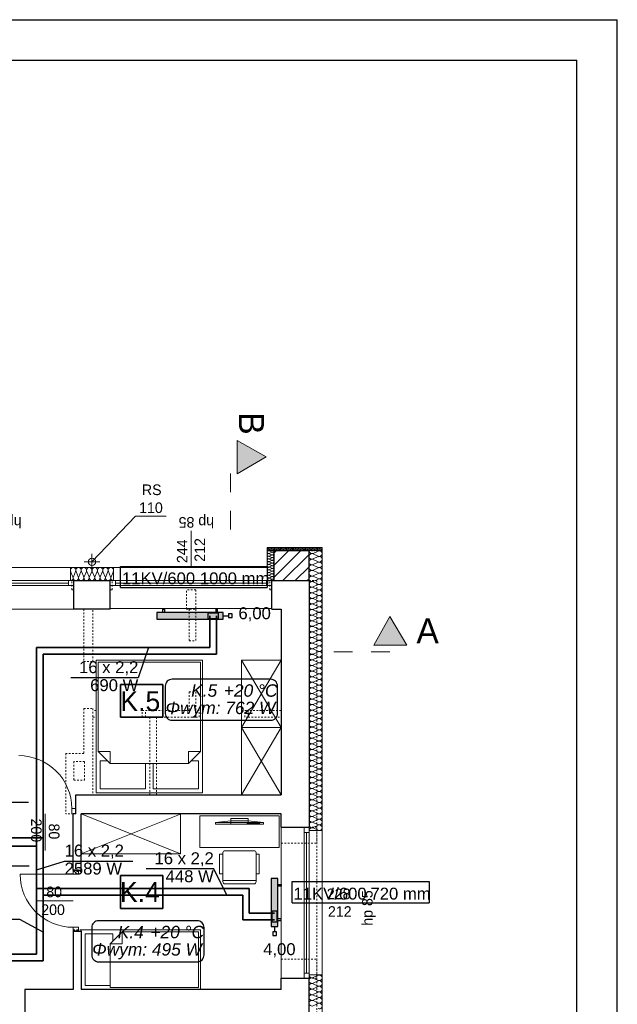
# Model space of a CAD drawing. Extents: x -220425 to -93252, y -20065 to 80294.
# Tile 62 of 103: x -167788 to -158770, y 36253 to 51109. Entities that reach past the tile are written whole.
import ezdxf
from ezdxf.lldxf.tags import DXFTag

# ---------------------------------------------------------------- set-up
doc = ezdxf.new("R2010")
doc.units = 0
doc.header["$MEASUREMENT"] = 0
doc.linetypes.add('Dashed', pattern=[564.444447, 282.222223, -282.222223])
doc.linetypes.add('Hidden Line', pattern=[50, 25, -25])
for name, color, linetype, lineweight in [('#ks', 34, 'Continuous', 30), ('Arch opisy_Nr_Pióra__21', 7, 'Continuous', 9), ('Arch rynny_Nr_Pióra__21', 7, 'Continuous', 9), ('Arch wyburzenia_Nr_Pióra__46', 5, 'Continuous', 13), ('Arch wykończenie_Nr_Pióra__46', 5, 'Continuous', 13), ('Arch ściany nośne_Nr_Pióra__21', 7, 'Continuous', 9), ('Arch ściany nośne_Nr_Pióra__27', 7, 'Continuous', 30), ('Drzwi ArchiCAD_Nr_Pióra__27', 7, 'Continuous', 30), ('Drzwi ArchiCAD_Nr_Pióra__5', 7, 'Continuous', 13), ('INWENT OPISY_Nr_Pióra__21', 7, 'Continuous', 9), ('INWENT OPISY_Nr_Pióra__41', 7, 'Continuous', 15), ('INWENT. DRZWI_Nr_Pióra__101', 8, 'Continuous', 13), ('INWENT.ŚCIANY_Nr_Pióra__1', 7, 'Continuous', 25), ('INWENT.ŚCIANY_Nr_Pióra__101', 8, 'Continuous', 13), ('IS_Powrót', 5, 'DASH', 35), ('IS_Zasilanie', 1, 'SOLID', 35), ('PODKŁAD', 252, 'Continuous', 35), ('RAMKA', 255, 'Continuous', 35)]:
    doc.layers.add(name, color=color, linetype=linetype, lineweight=lineweight)
for name, color, linetype in [('_TABELA', 7, 'Continuous'), ('IS_Opisy_działek_Therm', 252, 'SOLID'), ('IS_Text_Armatury_Therm', 7, 'Continuous'), ('IS_Text_Konstrukcji', 7, 'Continuous'), ('IS_Text_Odbiornikow_Therm', 7, 'Continuous')]:
    doc.layers.add(name, color=color, linetype=linetype)
for name, color, linetype, lineweight, true_color in [('Arch drzwi_Nr_Pióra__4', 7, 'Continuous', 9, 0x029e21), ('Arch ocieplenie_Nr_Pióra__22', 7, 'Continuous', 9, 0x7f7f7f), ('Arch okna_Nr_Pióra__4', 7, 'Continuous', 9, 0x029e21), ('Arch wyposazenie_Nr_Pióra__9', 7, 'Continuous', 13, 0x3dad99)]:
    doc.layers.add(name, color=color, linetype=linetype, lineweight=lineweight, true_color=true_color)
for name, color, linetype, true_color in [('IS_Armatura_podłączeniowa_grz._dolnozas.', 7, 'SOLID', 0x000000), ('IS_Armatura_Therm', 7, 'SOLID', 0x000000), ('IS_Grzejniki_Plan_rzut', 7, 'SOLID', 0x000000)]:
    doc.layers.add(name, color=color, linetype=linetype, true_color=true_color)
doc.styles.add('GENERATED_STYLE_4', font='txt')
doc.styles.add('GENERATED_STYLE_6', font='txt')
doc.styles.get("Standard").update_dxf_attribs({"font": 'txt', "bigfont": 'BIGFONT.SHX'})
tags = doc.linetypes.add('DASH', pattern=[15, 10, -5]).pattern_tags.tags
tags[6:7] = [DXFTag(74, 4), DXFTag(75, 0), DXFTag(340, '0'), DXFTag(46, 0.0), DXFTag(50, 0.0), DXFTag(44, 0.0), DXFTag(45, 0.0)]
tags[4:5] = [DXFTag(74, 4), DXFTag(75, 0), DXFTag(340, '0'), DXFTag(46, 0.0), DXFTag(50, 0.0), DXFTag(44, 0.0), DXFTag(45, 0.0)]
tags = doc.linetypes.add('SOLID', pattern=[10, 10, 0]).pattern_tags.tags
tags[6:7] = [DXFTag(74, 4), DXFTag(75, 0), DXFTag(340, '0'), DXFTag(46, 0.0), DXFTag(50, 0.0), DXFTag(44, 0.0), DXFTag(45, 0.0)]
tags[4:5] = [DXFTag(74, 4), DXFTag(75, 0), DXFTag(340, '0'), DXFTag(46, 0.0), DXFTag(50, 0.0), DXFTag(44, 0.0), DXFTag(45, 0.0)]

# ---------------------------------------------------------------- blocks, each defined once
blk = doc.blocks.new('A$C382C6C0C')
at = {"layer": '#ks', "color": 7, "lineweight": -3}
for p, q in [((-248.5, 61), (3951.5, 61)), ((3951.5, -2909), (3951.5, 61)), ((0, 0), (3890.5, 0)), ((3890.5, -2848), (3890.5, 0))]:
    blk.add_line(p, q, dxfattribs=at)
blk = doc.blocks.new('A$C689C700D')
at = {"layer": '#ks', "color": 1, "lineweight": 35, "xscale": 10, "yscale": 10, "zscale": 10}
blk.add_blockref('A$C382C6C0C', (-37653, 28364), dxfattribs=at)
blk = doc.blocks.new('A$C68A309A5')
at = {"layer": 'RAMKA'}
blk.add_blockref('A$C689C700D', (3210, -8270), dxfattribs=at)
blk = doc.blocks.new('A$C68B8146D')
at = {"color": 252}
for p, q in [((30987, 10600), (30987, 11094)), ((30987, 11094), (31622, 11094)), ((31622, 11094), (31622, 10600)), ((31622, 10600), (30987, 10600)), ((30987, 7715), (30987, 8209)), ((30987, 8209), (31622, 8209)), ((31622, 8209), (31622, 7715)), ((31622, 7715), (30987, 7715))]:
    blk.add_line(p, q, dxfattribs=at)
at = {"layer": 'Arch ocieplenie_Nr_Pióra__22', "color": 252, "linetype": 'Continuous'}
for p, q in [((33201, 13145), (33210, 13125)), ((33212, 13125), (33220, 13145)), ((33222, 13145), (33231, 13125)), ((33270, 13091), (33230, 13108)), ((33230, 13071), (33270, 13088)), ((33233, 13125), (33242, 13145)), ((33243, 13145), (33252, 13125)), ((33254, 13125), (33263, 13145)), ((33265, 13145), (33274, 13125)), ((33275, 13125), (33284, 13145)), ((33286, 13145), (33295, 13125)), ((33297, 13125), (33306, 13145)), ((33307, 13145), (33316, 13125)), ((33318, 13125), (33327, 13145)), ((33329, 13145), (33337, 13125)), ((33339, 13125), (33348, 13145)), ((33350, 13145), (33359, 13125)), ((33361, 13125), (33369, 13145)), ((33371, 13145), (33380, 13125)), ((33382, 13125), (33391, 13145)), ((33392, 13145), (33401, 13125)), ((33403, 13125), (33412, 13145)), ((33414, 13145), (33423, 13125)), ((33424, 13125), (33433, 13145)), ((33435, 13145), (33444, 13125)), ((33446, 13125), (33454, 13145)), ((33456, 13145), (33465, 13125)), ((33467, 13125), (33476, 13145)), ((33478, 13145), (33486, 13125)), ((33488, 13125), (33497, 13145)), ((33499, 13145), (33508, 13125)), ((33509, 13125), (33518, 13145)), ((33520, 13145), (33529, 13125)), ((33531, 13125), (33540, 13145)), ((33541, 13145), (33550, 13125)), ((33552, 13125), (33561, 13145)), ((33563, 13145), (33572, 13125)), ((33573, 13125), (33582, 13145)), ((33584, 13145), (33593, 13125)), ((33595, 13125), (33603, 13145)), ((33605, 13145), (33614, 13125)), ((33616, 13125), (33625, 13145)), ((33627, 13145), (33635, 13125)), ((33637, 13125), (33646, 13145)), ((33648, 13145), (33657, 13125)), ((33658, 13125), (33667, 13145)), ((33669, 13145), (33678, 13125)), ((33680, 13125), (33689, 13145)), ((33690, 13145), (33699, 13125)), ((33701, 13125), (33710, 13145)), ((33712, 13145), (33721, 13125)), ((33722, 13125), (33731, 13145)), ((33733, 13145), (33742, 13125)), ((33744, 13125), (33752, 13145)), ((33754, 13145), (33763, 13125)), ((33765, 13125), (33774, 13145)), ((33776, 13145), (33784, 13125)), ((33786, 13125), (33795, 13145)), ((33797, 13145), (33806, 13125)), ((33807, 13125), (33816, 13145)), ((33818, 13145), (33827, 13125)), ((33829, 13125), (33838, 13145)), ((33839, 13145), (33848, 13125)), ((33850, 13125), (33859, 13145)), ((33861, 13145), (33869, 13125)), ((33871, 13125), (33880, 13145)), ((33882, 13145), (33891, 13125)), ((33970, 13106), (33890, 13071)), ((33893, 13125), (33901, 13145)), ((33903, 13145), (33912, 13125)), ((33914, 13125), (33923, 13145)), ((33924, 13145), (33933, 13125)), ((33935, 13125), (33944, 13145)), ((33946, 13145), (33955, 13125)), ((33956, 13125), (33965, 13145)), ((33967, 13145), (33976, 13125)), ((33978, 13125), (33987, 13145)), ((33988, 13145), (33997, 13125)), ((33999, 13125), (34008, 13145)), ((34010, 13145), (34018, 13125)), ((34020, 13125), (34029, 13145)), ((33270, 13050), (33230, 13067)), ((33230, 13030), (33270, 13047)), ((33270, 13009), (33230, 13026)), ((33230, 12989), (33270, 13006)), ((33270, 12969), (33230, 12986)), ((33230, 12948), (33270, 12965)), ((33270, 12928), (33230, 12945)), ((33890, 13064), (33970, 13029)), ((33970, 13022), (33890, 12987)), ((33890, 12980), (33970, 12945)), ((33970, 12938), (33890, 12903)), ((30233, 12800), (30267, 12720)), ((30274, 12720), (30308, 12800)), ((30315, 12800), (30348, 12720)), ((30355, 12720), (30389, 12800)), ((30396, 12800), (30430, 12720)), ((30437, 12720), (30470, 12800)), ((30477, 12800), (30511, 12720)), ((30518, 12720), (30552, 12800)), ((30558, 12800), (30592, 12720)), ((30599, 12720), (30633, 12800)), ((30640, 12800), (30673, 12720)), ((30680, 12720), (30714, 12800)), ((30721, 12800), (30755, 12720)), ((30762, 12720), (30795, 12800)), ((30802, 12800), (30836, 12720)), ((30843, 12720), (30877, 12800)), ((33230, 12907), (33270, 12924)), ((33270, 12887), (33230, 12904)), ((33230, 12866), (33270, 12883)), ((33270, 12846), (33230, 12863)), ((33230, 12825), (33270, 12842)), ((33270, 12805), (33230, 12822)), ((33230, 12784), (33270, 12801)), ((33270, 12764), (33230, 12781)), ((33890, 12895), (33970, 12860)), ((33970, 12853), (33890, 12818)), ((33890, 12811), (33970, 12776)), ((33230, 12744), (33270, 12761)), ((33270, 12723), (33230, 12740)), ((33230, 12703), (33270, 12720)), ((33270, 12682), (33230, 12699)), ((33230, 12662), (33270, 12679)), ((33970, 12769), (33890, 12734)), ((33890, 12727), (33970, 12692)), ((33970, 12684), (33890, 12649)), ((33890, 12642), (33970, 12607)), ((33970, 12600), (33890, 12565)), ((33890, 12558), (33970, 12523)), ((33970, 12516), (33890, 12481)), ((33890, 12473), (33970, 12438)), ((33970, 12431), (33890, 12396)), ((33890, 12389), (33970, 12354)), ((33970, 12347), (33890, 12312)), ((33890, 12305), (33970, 12270)), ((33970, 12262), (33890, 12227)), ((33890, 12220), (33970, 12185)), ((33970, 12178), (33890, 12143)), ((33890, 12136), (33970, 12101)), ((33970, 12094), (33890, 12059)), ((33890, 12051), (33970, 12016)), ((33970, 12009), (33890, 11974)), ((33890, 11967), (33970, 11932)), ((33970, 11925), (33890, 11890)), ((33890, 11883), (33970, 11848)), ((33970, 11840), (33890, 11805)), ((33890, 11798), (33970, 11763)), ((33970, 11756), (33890, 11721)), ((33890, 11714), (33970, 11679)), ((33970, 11672), (33890, 11637)), ((33890, 11629), (33970, 11594)), ((33970, 11587), (33890, 11552)), ((33890, 11545), (33970, 11510)), ((33970, 11503), (33890, 11468)), ((33890, 11461), (33970, 11426)), ((33970, 11418), (33890, 11383)), ((33890, 11376), (33970, 11341)), ((33970, 11334), (33890, 11299)), ((33890, 11292), (33970, 11257)), ((33970, 11250), (33890, 11215)), ((33890, 11207), (33970, 11172)), ((33970, 11165), (33890, 11130)), ((33890, 11123), (33970, 11088)), ((33970, 11081), (33890, 11046)), ((33890, 11039), (33970, 11004)), ((33970, 10996), (33890, 10961)), ((33890, 10954), (33970, 10919)), ((33970, 10912), (33890, 10877)), ((33890, 10870), (33970, 10835)), ((33970, 10828), (33890, 10793)), ((33890, 10785), (33970, 10750)), ((33970, 10743), (33890, 10708)), ((33890, 10701), (33970, 10666)), ((33970, 10659), (33890, 10624)), ((33890, 10617), (33970, 10582)), ((33970, 10574), (33890, 10539)), ((33890, 10532), (33970, 10497)), ((33970, 10490), (33890, 10455)), ((33890, 10448), (33970, 10413)), ((33970, 10406), (33890, 10371)), ((33890, 10363), (33970, 10328)), ((33970, 10321), (33890, 10286)), ((33890, 10279), (33970, 10244)), ((33970, 10237), (33890, 10202)), ((33890, 10195), (33970, 10160)), ((33970, 10152), (33890, 10117)), ((33890, 10110), (33970, 10075)), ((33970, 10068), (33890, 10033)), ((33890, 10026), (33970, 9991)), ((33970, 9984), (33890, 9949)), ((33890, 9941), (33970, 9906)), ((33970, 9899), (33890, 9864)), ((33890, 9857), (33970, 9822)), ((33970, 9815), (33890, 9780)), ((33890, 9773), (33970, 9738)), ((33970, 9730), (33890, 9695)), ((33890, 9688), (33970, 9653)), ((33970, 9646), (33890, 9611)), ((33890, 9604), (33970, 9569)), ((33970, 9562), (33890, 9527)), ((33890, 9519), (33970, 9484)), ((33970, 9477), (33890, 9442)), ((33890, 9435), (33970, 9400)), ((33970, 9393), (33890, 9358)), ((33890, 9351), (33970, 9316)), ((33970, 9308), (33890, 9273)), ((33890, 9266), (33970, 9231)), ((33970, 9224), (33890, 9189)), ((33890, 9182), (33970, 9147)), ((33970, 9140), (33890, 9105)), ((33890, 9097), (33970, 9062)), ((33970, 9055), (33890, 9020)), ((33890, 9013), (33970, 8978)), ((33970, 8971), (33890, 8936)), ((33890, 8929), (33970, 8894)), ((33970, 6706), (33890, 6671)), ((33890, 6664), (33970, 6628)), ((33970, 6621), (33890, 6586)), ((33890, 6579), (33970, 6543)), ((33970, 6536), (33890, 6500)), ((33890, 6493), (33970, 6458)), ((33970, 6451), (33890, 6415)), ((33890, 6408), (33970, 6373)), ((33970, 6365), (33890, 6330)), ((33890, 6323), (33970, 6287)), ((33970, 6280), (33890, 6245))]:
    blk.add_line(p, q, dxfattribs=at)
for centre, major_axis, ratio, start_param, end_param in [((33211, 13149), (10.6, 0), 0.999328, 5.870392, 9.837571), ((33221, 13090), (-21.3, 0), 0.961761, 4.299595, 8.266775), ((33200, 13121), (10.6, 0), 0.999328, 4.712389, 6.695979), ((33221, 13121), (10.6, 0), 0.999328, 2.7288, 6.695979), ((33232, 13149), (10.6, 0), 0.999328, 5.870392, 9.837571), ((33243, 13121), (10.6, 0), 0.999328, 2.7288, 6.695979), ((33253, 13149), (10.6, 0), 0.999328, 5.870392, 9.837571), ((33264, 13121), (10.6, 0), 0.999328, 2.7288, 6.695979), ((33274, 13149), (10.6, 0), 0.999328, 5.870392, 9.837571), ((33279, 13110), (-21.3, 0), 0.961761, 1.158004, 3.141593), ((33279, 13069), (-21.3, 0), 0.961761, 1.158004, 5.125183), ((33285, 13121), (10.6, 0), 0.999328, 2.7288, 6.695979), ((33296, 13149), (10.6, 0), 0.999328, 5.870392, 9.837571), ((33306, 13121), (10.6, 0), 0.999328, 2.7288, 6.695979), ((33317, 13149), (10.6, 0), 0.999328, 5.870392, 9.837571), ((33328, 13121), (10.6, 0), 0.999328, 2.7288, 6.695979), ((33338, 13149), (10.6, 0), 0.999328, 5.870392, 9.837571), ((33349, 13121), (10.6, 0), 0.999328, 2.7288, 6.695979), ((33360, 13149), (10.6, 0), 0.999328, 5.870392, 9.837571), ((33370, 13121), (10.6, 0), 0.999328, 2.7288, 6.695979), ((33381, 13149), (10.6, 0), 0.999328, 5.870392, 9.837571), ((33392, 13121), (10.6, 0), 0.999328, 2.7288, 6.695979), ((33402, 13149), (10.6, 0), 0.999328, 5.870392, 9.837571), ((33413, 13121), (10.6, 0), 0.999328, 2.7288, 6.695979), ((33423, 13149), (10.6, 0), 0.999328, 5.870392, 9.837571), ((33434, 13121), (10.6, 0), 0.999328, 2.7288, 6.695979), ((33445, 13149), (10.6, 0), 0.999328, 5.870392, 9.837571), ((33455, 13121), (10.6, 0), 0.999328, 2.7288, 6.695979), ((33466, 13149), (10.6, 0), 0.999328, 5.870392, 9.837571), ((33477, 13121), (10.6, 0), 0.999328, 2.7288, 6.695979), ((33487, 13149), (10.6, 0), 0.999328, 5.870392, 9.837571), ((33498, 13121), (10.6, 0), 0.999328, 2.7288, 6.695979), ((33509, 13149), (10.6, 0), 0.999328, 5.870392, 9.837571), ((33519, 13121), (10.6, 0), 0.999328, 2.7288, 6.695979), ((33530, 13149), (10.6, 0), 0.999328, 5.870392, 9.837571), ((33541, 13121), (10.6, 0), 0.999328, 2.7288, 6.695979), ((33551, 13149), (10.6, 0), 0.999328, 5.870392, 9.837571), ((33562, 13121), (10.6, 0), 0.999328, 2.7288, 6.695979), ((33572, 13149), (10.6, 0), 0.999328, 5.870392, 9.837571), ((33583, 13121), (10.6, 0), 0.999328, 2.7288, 6.695979), ((33594, 13149), (10.6, 0), 0.999328, 5.870392, 9.837571), ((33604, 13121), (10.6, 0), 0.999328, 2.7288, 6.695979), ((33615, 13149), (10.6, 0), 0.999328, 5.870392, 9.837571), ((33626, 13121), (10.6, 0), 0.999328, 2.7288, 6.695979), ((33636, 13149), (10.6, 0), 0.999328, 5.870392, 9.837571), ((33647, 13121), (10.6, 0), 0.999328, 2.7288, 6.695979), ((33658, 13149), (10.6, 0), 0.999328, 5.870392, 9.837571), ((33668, 13121), (10.6, 0), 0.999328, 2.7288, 6.695979), ((33679, 13149), (10.6, 0), 0.999328, 5.870392, 9.837571), ((33689, 13121), (10.6, 0), 0.999328, 2.7288, 6.695979), ((33700, 13149), (10.6, 0), 0.999328, 5.870392, 9.837571), ((33711, 13121), (10.6, 0), 0.999328, 2.7288, 6.695979), ((33721, 13149), (10.6, 0), 0.999328, 5.870392, 9.837571), ((33732, 13121), (10.6, 0), 0.999328, 2.7288, 6.695979), ((33743, 13149), (10.6, 0), 0.999328, 5.870392, 9.837571), ((33753, 13121), (10.6, 0), 0.999328, 2.7288, 6.695979), ((33764, 13149), (10.6, 0), 0.999328, 5.870392, 9.837571), ((33775, 13121), (10.6, 0), 0.999328, 2.7288, 6.695979), ((33785, 13149), (10.6, 0), 0.999328, 5.870392, 9.837571), ((33796, 13121), (10.6, 0), 0.999328, 2.7288, 6.695979), ((33807, 13149), (10.6, 0), 0.999328, 5.870392, 9.837571), ((33817, 13121), (10.6, 0), 0.999328, 2.7288, 6.695979), ((33828, 13149), (10.6, 0), 0.999328, 5.870392, 9.837571), ((33838, 13121), (10.6, 0), 0.999328, 2.7288, 6.695979), ((33873, 13110), (42.5, 0), 0.99211, 3.141593, 5.125182), ((33849, 13149), (10.6, 0), 0.999328, 5.870392, 9.837571), ((33860, 13121), (10.6, 0), 0.999328, 2.7288, 6.695979), ((33870, 13149), (10.6, 0), 0.999328, 5.870392, 9.837571), ((33881, 13121), (10.6, 0), 0.999328, 2.7288, 6.695979), ((33892, 13149), (10.6, 0), 0.999328, 5.870392, 9.837571), ((33902, 13121), (10.6, 0), 0.999328, 2.7288, 6.695979), ((33913, 13149), (10.6, 0), 0.999328, 5.870392, 9.837571), ((33924, 13121), (10.6, 0), 0.999328, 2.7288, 6.695979), ((33934, 13149), (10.6, 0), 0.999328, 5.870392, 9.837571), ((33945, 13121), (10.6, 0), 0.999328, 2.7288, 6.695979), ((33956, 13149), (10.6, 0), 0.999328, 5.870392, 9.837571), ((33966, 13121), (10.6, 0), 0.999328, 2.7288, 6.695979), ((33977, 13149), (10.6, 0), 0.999328, 5.870392, 9.837571), ((33987, 13068), (42.5, 0), 0.99211, 4.299595, 8.266775), ((33987, 13121), (10.6, 0), 0.999328, 2.7288, 6.695979), ((33998, 13149), (10.6, 0), 0.999328, 5.870392, 9.837571), ((34009, 13121), (10.6, 0), 0.999328, 2.7288, 6.695979), ((34019, 13149), (10.6, 0), 0.999328, 5.870392, 9.837571), ((34030, 13121), (10.6, 0), 0.999328, 2.7288, 4.712389), ((33221, 13049), (-21.3, 0), 0.961761, 4.299595, 8.266775), ((33221, 13008), (-21.3, 0), 0.961761, 4.299595, 8.266775), ((33221, 12967), (-21.3, 0), 0.961761, 4.299595, 8.266775), ((33221, 12926), (-21.3, 0), 0.961761, 4.299595, 8.266775), ((33279, 13028), (-21.3, 0), 0.961761, 1.158004, 5.125183), ((33279, 12987), (-21.3, 0), 0.961761, 1.158004, 5.125183), ((33279, 12946), (-21.3, 0), 0.961761, 1.158004, 5.125183), ((33279, 12905), (-21.3, 0), 0.961761, 1.158004, 5.125183), ((33873, 13026), (42.5, 0), 0.99211, 1.158004, 5.125183), ((33873, 12941), (42.5, 0), 0.99211, 1.158004, 5.125183), ((33987, 12983), (42.5, 0), 0.99211, 4.299595, 8.266775), ((33987, 12899), (42.5, 0), 0.99211, 4.299595, 8.266775), ((30271, 12817), (0, 42.5), 0.955082, 4.299595, 8.266775), ((30352, 12817), (0, 42.5), 0.955082, 4.299595, 8.266775), ((30433, 12817), (0, 42.5), 0.955082, 4.299595, 8.266775), ((30514, 12817), (0, 42.5), 0.955082, 4.299595, 8.266775), ((30596, 12817), (0, 42.5), 0.955082, 4.299595, 8.266775), ((30677, 12817), (0, 42.5), 0.955082, 4.299595, 8.266775), ((30758, 12817), (0, 42.5), 0.955082, 4.299595, 8.266775), ((30839, 12817), (0, 42.5), 0.955082, 4.299595, 8.266775), ((33221, 12885), (-21.3, 0), 0.961761, 4.299595, 8.266775), ((33221, 12844), (-21.3, 0), 0.961761, 4.299595, 8.266775), ((33221, 12803), (-21.3, 0), 0.961761, 4.299595, 8.266775), ((33221, 12762), (-21.3, 0), 0.961761, 4.299595, 8.266775), ((33279, 12865), (-21.3, 0), 0.961761, 1.158004, 5.125183), ((33279, 12824), (-21.3, 0), 0.961761, 1.158004, 5.125183), ((33279, 12783), (-21.3, 0), 0.961761, 1.158004, 5.125183), ((33873, 12857), (42.5, 0), 0.99211, 1.158004, 5.125183), ((33873, 12772), (42.5, 0), 0.99211, 1.158004, 5.125183), ((33987, 12815), (42.5, 0), 0.99211, 4.299595, 8.266775), ((33987, 12730), (42.5, 0), 0.99211, 4.299595, 8.266775), ((30230, 12703), (0, 42.5), 0.955082, 3.141593, 5.125182), ((30311, 12703), (0, 42.5), 0.955082, 1.158004, 5.125183), ((30392, 12703), (0, 42.5), 0.955082, 1.158004, 5.125183), ((30474, 12703), (0, 42.5), 0.955082, 1.158004, 5.125183), ((30555, 12703), (0, 42.5), 0.955082, 1.158004, 5.125183), ((30636, 12703), (0, 42.5), 0.955082, 1.158004, 5.125183), ((30717, 12703), (0, 42.5), 0.955082, 1.158004, 5.125183), ((30799, 12703), (0, 42.5), 0.955082, 1.158004, 5.125183), ((30880, 12703), (0, 42.5), 0.955082, 1.158004, 3.141593), ((33221, 12721), (-21.3, 0), 0.961761, 4.299595, 8.266775), ((33221, 12680), (-21.3, 0), 0.961761, 4.299595, 8.266775), ((33279, 12742), (-21.3, 0), 0.961761, 1.158004, 5.125183), ((33279, 12701), (-21.3, 0), 0.961761, 1.158004, 5.125183), ((33279, 12660), (-21.3, 0), 0.961761, 3.141593, 5.125182), ((33873, 12688), (42.5, 0), 0.99211, 1.158004, 5.125183), ((33873, 12604), (42.5, 0), 0.99211, 1.158004, 5.125183), ((33987, 12646), (42.5, 0), 0.99211, 4.299595, 8.266775), ((33873, 12519), (42.5, 0), 0.99211, 1.158004, 5.125183), ((33873, 12435), (42.5, 0), 0.99211, 1.158004, 5.125183), ((33987, 12561), (42.5, 0), 0.99211, 4.299595, 8.266775), ((33987, 12477), (42.5, 0), 0.99211, 4.299595, 8.266775), ((33873, 12350), (42.5, 0), 0.99211, 1.158004, 5.125183), ((33987, 12393), (42.5, 0), 0.99211, 4.299595, 8.266775), ((33987, 12308), (42.5, 0), 0.99211, 4.299595, 8.266775), ((33873, 12266), (42.5, 0), 0.99211, 1.158004, 5.125183), ((33873, 12182), (42.5, 0), 0.99211, 1.158004, 5.125183), ((33987, 12224), (42.5, 0), 0.99211, 4.299595, 8.266775), ((33987, 12139), (42.5, 0), 0.99211, 4.299595, 8.266775), ((33873, 12097), (42.5, 0), 0.99211, 1.158004, 5.125183), ((33873, 12013), (42.5, 0), 0.99211, 1.158004, 5.125183), ((33987, 12055), (42.5, 0), 0.99211, 4.299595, 8.266775), ((33873, 11928), (42.5, 0), 0.99211, 1.158004, 5.125183), ((33873, 11844), (42.5, 0), 0.99211, 1.158004, 5.125183), ((33987, 11971), (42.5, 0), 0.99211, 4.299595, 8.266775), ((33987, 11886), (42.5, 0), 0.99211, 4.299595, 8.266775), ((33873, 11760), (42.5, 0), 0.99211, 1.158004, 5.125183), ((33987, 11802), (42.5, 0), 0.99211, 4.299595, 8.266775), ((33987, 11717), (42.5, 0), 0.99211, 4.299595, 8.266775), ((33873, 11675), (42.5, 0), 0.99211, 1.158004, 5.125183), ((33873, 11591), (42.5, 0), 0.99211, 1.158004, 5.125183), ((33987, 11633), (42.5, 0), 0.99211, 4.299595, 8.266775), ((33987, 11549), (42.5, 0), 0.99211, 4.299595, 8.266775), ((33873, 11506), (42.5, 0), 0.99211, 1.158004, 5.125183), ((33873, 11422), (42.5, 0), 0.99211, 1.158004, 5.125183), ((33987, 11464), (42.5, 0), 0.99211, 4.299595, 8.266775), ((33873, 11338), (42.5, 0), 0.99211, 1.158004, 5.125183), ((33873, 11253), (42.5, 0), 0.99211, 1.158004, 5.125183), ((33987, 11380), (42.5, 0), 0.99211, 4.299595, 8.266775), ((33987, 11295), (42.5, 0), 0.99211, 4.299595, 8.266775), ((33873, 11169), (42.5, 0), 0.99211, 1.158004, 5.125183), ((33987, 11211), (42.5, 0), 0.99211, 4.299595, 8.266775), ((33987, 11127), (42.5, 0), 0.99211, 4.299595, 8.266775), ((33873, 11084), (42.5, 0), 0.99211, 1.158004, 5.125183), ((33873, 11000), (42.5, 0), 0.99211, 1.158004, 5.125183), ((33987, 11042), (42.5, 0), 0.99211, 4.299595, 8.266775), ((33987, 10958), (42.5, 0), 0.99211, 4.299595, 8.266775), ((33873, 10916), (42.5, 0), 0.99211, 1.158004, 5.125183), ((33873, 10831), (42.5, 0), 0.99211, 1.158004, 5.125183), ((33987, 10873), (42.5, 0), 0.99211, 4.299595, 8.266775), ((33873, 10747), (42.5, 0), 0.99211, 1.158004, 5.125183), ((33873, 10662), (42.5, 0), 0.99211, 1.158004, 5.125183), ((33987, 10789), (42.5, 0), 0.99211, 4.299595, 8.266775), ((33987, 10705), (42.5, 0), 0.99211, 4.299595, 8.266775), ((33873, 10578), (42.5, 0), 0.99211, 1.158004, 5.125183), ((33987, 10620), (42.5, 0), 0.99211, 4.299595, 8.266775), ((33987, 10536), (42.5, 0), 0.99211, 4.299595, 8.266775), ((33873, 10494), (42.5, 0), 0.99211, 1.158004, 5.125183), ((33873, 10409), (42.5, 0), 0.99211, 1.158004, 5.125183), ((33987, 10451), (42.5, 0), 0.99211, 4.299595, 8.266775), ((33987, 10367), (42.5, 0), 0.99211, 4.299595, 8.266775), ((33873, 10325), (42.5, 0), 0.99211, 1.158004, 5.125183), ((33873, 10240), (42.5, 0), 0.99211, 1.158004, 5.125183), ((33987, 10283), (42.5, 0), 0.99211, 4.299595, 8.266775), ((33873, 10156), (42.5, 0), 0.99211, 1.158004, 5.125183), ((33873, 10072), (42.5, 0), 0.99211, 1.158004, 5.125183), ((33987, 10198), (42.5, 0), 0.99211, 4.299595, 8.266775), ((33987, 10114), (42.5, 0), 0.99211, 4.299595, 8.266775), ((33873, 9987), (42.5, 0), 0.99211, 1.158004, 5.125183), ((33987, 10029), (42.5, 0), 0.99211, 4.299595, 8.266775), ((33987, 9945), (42.5, 0), 0.99211, 4.299595, 8.266775), ((33873, 9903), (42.5, 0), 0.99211, 1.158004, 5.125183), ((33873, 9818), (42.5, 0), 0.99211, 1.158004, 5.125183), ((33987, 9861), (42.5, 0), 0.99211, 4.299595, 8.266775), ((33987, 9776), (42.5, 0), 0.99211, 4.299595, 8.266775), ((33873, 9734), (42.5, 0), 0.99211, 1.158004, 5.125183), ((33873, 9650), (42.5, 0), 0.99211, 1.158004, 5.125183), ((33987, 9692), (42.5, 0), 0.99211, 4.299595, 8.266775), ((33873, 9565), (42.5, 0), 0.99211, 1.158004, 5.125183), ((33873, 9481), (42.5, 0), 0.99211, 1.158004, 5.125183), ((33987, 9607), (42.5, 0), 0.99211, 4.299595, 8.266775), ((33987, 9523), (42.5, 0), 0.99211, 4.299595, 8.266775), ((33873, 9396), (42.5, 0), 0.99211, 1.158004, 5.125183), ((33987, 9439), (42.5, 0), 0.99211, 4.299595, 8.266775), ((33987, 9354), (42.5, 0), 0.99211, 4.299595, 8.266775), ((33873, 9312), (42.5, 0), 0.99211, 1.158004, 5.125183), ((33873, 9228), (42.5, 0), 0.99211, 1.158004, 5.125183), ((33987, 9270), (42.5, 0), 0.99211, 4.299595, 8.266775), ((33987, 9185), (42.5, 0), 0.99211, 4.299595, 8.266775), ((33873, 9143), (42.5, 0), 0.99211, 1.158004, 5.125183), ((33873, 9059), (42.5, 0), 0.99211, 1.158004, 5.125183), ((33987, 9101), (42.5, 0), 0.99211, 4.299595, 8.266775), ((33987, 9017), (42.5, 0), 0.99211, 4.299595, 8.266775), ((33873, 8974), (42.5, 0), 0.99211, 1.158004, 5.125183), ((33873, 8890), (42.5, 0), 0.99211, 1.158004, 3.141593), ((33987, 8932), (42.5, 0), 0.99211, 4.299595, 8.266775), ((33873, 6710), (0, -42.6), 0.998042, 4.712389, 6.695979), ((33987, 6667), (0, -42.6), 0.998042, 5.870392, 9.837571), ((33873, 6625), (0, -42.6), 0.998042, 2.7288, 6.695979), ((33873, 6540), (0, -42.6), 0.998042, 2.7288, 6.695979), ((33987, 6582), (0, -42.6), 0.998042, 5.870392, 9.837571), ((33987, 6497), (0, -42.6), 0.998042, 5.870392, 9.837571), ((33873, 6454), (0, -42.6), 0.998042, 2.7288, 6.695979), ((33873, 6369), (0, -42.6), 0.998042, 2.7288, 6.695979), ((33987, 6412), (0, -42.6), 0.998042, 5.870392, 9.837571), ((33873, 6284), (0, -42.6), 0.998042, 2.7288, 6.695979), ((33987, 6326), (0, -42.6), 0.998042, 5.870392, 9.837571), ((33987, 6241), (0, -42.6), 0.998042, 5.870392, 9.837571)]:
    blk.add_ellipse(centre, major_axis=major_axis, ratio=ratio, start_param=start_param, end_param=end_param, dxfattribs=at)
at = {"layer": 'Arch okna_Nr_Pióra__4', "color": 252, "linetype": 'Continuous'}
for p, q in [((32050, 12860), (32050, 13410)), ((27910, 12860), (30230, 12860)), ((30880, 12860), (33220, 12860)), ((27860, 12660), (30280, 12660)), ((30200, 12585), (30200, 12660)), ((30830, 12660), (33270, 12660)), ((30910, 12585), (30910, 12660)), ((33190, 12585), (33190, 12660)), ((29130, 12622), (30200, 12622)), ((29130, 12585), (30280, 12585)), ((30830, 12585), (33270, 12585)), ((30910, 12622), (33190, 12622)), ((29130, 12230), (30280, 12230)), ((30830, 12240), (33270, 12240)), ((29850, 8590), (29850, 9140)), ((33410, 8940), (33410, 6660)), ((33755, 8940), (33755, 6660)), ((33830, 8940), (33830, 6660)), ((33755, 8860), (33830, 8860)), ((33792, 8860), (33792, 6740)), ((34030, 8890), (34030, 6710)), ((30270, 7830), (29720, 7830)), ((34030, 7800), (34580, 7800)), ((33755, 6740), (33830, 6740))]:
    blk.add_line(p, q, dxfattribs=at)
at = {"layer": 'Arch opisy_Nr_Pióra__21', "color": 252, "linetype": 'Continuous'}
for p, q in [((30987, 10600), (30987, 11094)), ((30987, 11094), (31622, 11094)), ((31622, 11094), (31622, 10600)), ((31622, 10600), (30987, 10600)), ((30987, 7715), (30987, 8209)), ((30987, 8209), (31622, 8209)), ((31622, 8209), (31622, 7715)), ((31622, 7715), (30987, 7715))]:
    blk.add_line(p, q, dxfattribs=at)
at = {"layer": 'Arch rynny_Nr_Pióra__21', "color": 252, "linetype": 'Continuous'}
for p, q in [((31210, 13631), (30555, 12945)), ((31673, 13631), (31210, 13631)), ((30675, 12945), (30435, 12945)), ((30555, 12825), (30555, 13065))]:
    blk.add_line(p, q, dxfattribs=at)
blk.add_circle((30555, 12945), 55, dxfattribs=at)
at = {"layer": 'Arch wyburzenia_Nr_Pióra__46', "color": 252, "linetype": 'Continuous'}
for p, q in [((30230, 12660), (30230, 12860)), ((30230, 12860), (30880, 12860)), ((30880, 12860), (30880, 12660)), ((33830, 8890), (34030, 8890)), ((33830, 6710), (34030, 6710))]:
    blk.add_line(p, q, dxfattribs=at)
at = {"layer": 'Arch wykończenie_Nr_Pióra__46', "color": 252, "linetype": 'Continuous'}
for p, q in [((33200, 13160), (33200, 12660)), ((34030, 13160), (33200, 13160)), ((34030, 8890), (34030, 13160)), ((34030, 6710), (34030, -500))]:
    blk.add_line(p, q, dxfattribs=at)
at = {"layer": 'Arch wyposazenie_Nr_Pióra__9', "color": 252, "linetype": 'Continuous'}
for p, q in [((30620, 11460), (30620, 9460)), ((32220, 11460), (30620, 11460)), ((32220, 9460), (32220, 11460)), ((32810, 10445), (33410, 11460)), ((33410, 10445), (32810, 11460)), ((32810, 11460), (33410, 11460)), ((32810, 9430), (32810, 11460)), ((30650, 11430), (30650, 10080)), ((31420, 11430), (30650, 11430)), ((32190, 11430), (31420, 11430)), ((32190, 10080), (32190, 11430)), ((32810, 9430), (33410, 10445)), ((32810, 10445), (33410, 9430)), ((32810, 10445), (33410, 10445)), ((30650, 10080), (30830, 10080)), ((30650, 10080), (30830, 9900)), ((30830, 9900), (30830, 10080)), ((32010, 9900), (32010, 10080)), ((32190, 10080), (32010, 10080)), ((32010, 9900), (32190, 10080)), ((30680, 9940), (30680, 9520)), ((30790, 9940), (30680, 9940)), ((30830, 9900), (30790, 9940)), ((30830, 9900), (31420, 9900)), ((31360, 9900), (30830, 9900)), ((31360, 9520), (31360, 9900)), ((31420, 9900), (32010, 9900)), ((32010, 9900), (31480, 9900)), ((31480, 9900), (31480, 9520)), ((32050, 9940), (32010, 9900)), ((32160, 9940), (32050, 9940)), ((32160, 9520), (32160, 9940)), ((30680, 9520), (31360, 9520)), ((31480, 9520), (32160, 9520)), ((32220, 9460), (30620, 9460)), ((30390, 8540), (31900, 9140)), ((31890, 8540), (30390, 9140)), ((31890, 8540), (31890, 9140)), ((32180, 8635), (32180, 9110)), ((33380, 9110), (32180, 9110)), ((32911, 9070), (32649, 9070)), ((32649, 9070), (32649, 8988)), ((32911, 8988), (32911, 9070)), ((33380, 8635), (33380, 9110)), ((32649, 9038), (32417, 9013)), ((32417, 9013), (33143, 9013)), ((32417, 9013), (32417, 8988)), ((32417, 8988), (33143, 8988)), ((32911, 9038), (32649, 9038)), ((32896, 8998), (32896, 9004)), ((32896, 9004), (32927, 9004)), ((32927, 8998), (32896, 8998)), ((33143, 9013), (32911, 9038)), ((32927, 9004), (32927, 8998)), ((32942, 9004), (33004, 9004)), ((32942, 8998), (32942, 9004)), ((33004, 8998), (32942, 8998)), ((33004, 9004), (33004, 8998)), ((33019, 9004), (33081, 9004)), ((33019, 8998), (33019, 9004)), ((33081, 8998), (33019, 8998)), ((33081, 9004), (33081, 8998)), ((33143, 8988), (33143, 9013)), ((32180, 8635), (33380, 8635)), ((30390, 8540), (31890, 8540)), ((32530, 8535), (32480, 8535)), ((32480, 8235), (32480, 8535)), ((32530, 8115), (32530, 8555)), ((33000, 8585), (32560, 8585)), ((33030, 8555), (33030, 8115)), ((33080, 8535), (33030, 8535)), ((33080, 8535), (33080, 8235)), ((32530, 8235), (32480, 8235)), ((33080, 8235), (33030, 8235)), ((33030, 8135), (32530, 8135)), ((33000, 8085), (32560, 8085)), ((30390, 7390), (30790, 7390)), ((30390, 7390), (30390, 6490)), ((30390, 7390), (32190, 7390)), ((30450, 7330), (30870, 7330)), ((30450, 6550), (30450, 7330)), ((30830, 7180), (31010, 7360)), ((30870, 7330), (30870, 7220)), ((31010, 7360), (31010, 7180)), ((31010, 7360), (32160, 7360)), ((32160, 7360), (32160, 6520)), ((32190, 7390), (32190, 6490)), ((30870, 7220), (30830, 7180)), ((30830, 7180), (31010, 7180)), ((30830, 6520), (30830, 7180)), ((30830, 7180), (30830, 6550)), ((30830, 6550), (30450, 6550)), ((32190, 6490), (30390, 6490)), ((32160, 6520), (30830, 6520))]:
    blk.add_line(p, q, dxfattribs=at)
for centre, start, end in [((32560, 8555), 90, 180), ((33000, 8555), 0, 90), ((32560, 8115), 180, 270), ((33000, 8115), 270, 0)]:
    blk.add_arc(centre, 30, start, end, dxfattribs=at)
at = {"layer": 'Arch ściany nośne_Nr_Pióra__21', "color": 252, "linetype": 'Continuous'}
for p, q in [((33300, 13075), (33335, 13110)), ((33300, 12891), (33519, 13110)), ((33300, 12708), (33702, 13110)), ((33436, 12660), (33830, 13054)), ((33620, 12660), (33830, 12870)), ((33804, 12660), (33830, 12686))]:
    blk.add_line(p, q, dxfattribs=at)
at = {"layer": 'Arch ściany nośne_Nr_Pióra__27', "color": 252, "linetype": 'Continuous'}
for p, q in [((33300, 13110), (33300, 12660)), ((33830, 13110), (33300, 13110)), ((33830, 12660), (33830, 13110)), ((33300, 12660), (33830, 12660)), ((30310, 9220), (30310, 9430)), ((30310, 9140), (30310, 9220)), ((30350, 8290), (30270, 8290)), ((30350, 7370), (30270, 7370))]:
    blk.add_line(p, q, dxfattribs=at)
at = {"layer": 'Drzwi ArchiCAD_Nr_Pióra__27', "color": 252, "linetype": 'Continuous'}
for p, q in [((30310, 9140), (30310, 9220)), ((30350, 8290), (30270, 8290)), ((30350, 7370), (30270, 7370))]:
    blk.add_line(p, q, dxfattribs=at)
at = {"layer": 'Drzwi ArchiCAD_Nr_Pióra__5', "color": 252, "linetype": 'Continuous'}
for p, q in [((30250, 9220), (30310, 9220)), ((30250, 9140), (30250, 9220)), ((30310, 9220), (30310, 9140)), ((30310, 9140), (30250, 9140)), ((30270, 8230), (29470, 8230)), ((30350, 8290), (30270, 8290)), ((30270, 8290), (30270, 8230)), ((30270, 8230), (30350, 8230)), ((30350, 8230), (30350, 8290)), ((30270, 7430), (30270, 7370)), ((30350, 7430), (30270, 7430)), ((30350, 7370), (30350, 7430)), ((30270, 7370), (30350, 7370))]:
    blk.add_line(p, q, dxfattribs=at)
for centre, start, end in [((29450, 9220), 0, 90), ((30270, 8230), 180, 270)]:
    blk.add_arc(centre, 800, start, end, dxfattribs=at)
at = {"layer": 'INWENT OPISY_Nr_Pióra__21', "color": 252, "linetype": 'Continuous'}
for points in [[(32745, 14274), (32745, 14774), (33181, 14530)], [(35050, 11685), (34806, 11685), (35050, 12121)], [(35050, 11685), (35050, 12121), (35306, 11685)]]:
    blk.add_solid(points, dxfattribs=at)
at = {"layer": 'INWENT OPISY_Nr_Pióra__41', "color": 252, "linetype": 'Continuous'}
for p, q in [((32745, 14774), (33181, 14530)), ((32745, 14774), (32745, 14274)), ((33181, 14530), (32745, 14274)), ((34806, 11685), (35050, 12121)), ((35050, 12121), (35306, 11685)), ((34806, 11685), (35306, 11685))]:
    blk.add_line(p, q, dxfattribs=at)
at = {"layer": 'INWENT OPISY_Nr_Pióra__41', "color": 252, "linetype": 'Dashed'}
for p, q in [((32645, 13430), (32645, 14530)), ((35050, 11585), (33950, 11585))]:
    blk.add_line(p, q, dxfattribs=at)
at = {"layer": 'INWENT. DRZWI_Nr_Pióra__101', "color": 252, "linetype": 'Hidden Line'}
for p, q in [((30620, 10700), (30570, 10700)), ((30620, 10600), (30620, 10700)), ((31310, 10700), (31360, 10700)), ((31310, 10600), (31310, 10700)), ((32170, 10700), (32120, 10700)), ((32170, 10600), (32170, 10700)), ((32860, 10700), (32910, 10700)), ((32860, 10600), (32860, 10700)), ((30570, 10600), (30620, 10600)), ((31360, 10600), (31310, 10600)), ((32120, 10600), (32170, 10600)), ((32910, 10600), (32860, 10600))]:
    blk.add_line(p, q, dxfattribs=at)
at = {"layer": 'INWENT.ŚCIANY_Nr_Pióra__1', "color": 252, "linetype": 'Continuous'}
for p, q in [((30280, 12660), (30830, 12660)), ((30280, 12230), (30280, 12660)), ((30830, 12230), (30830, 12660)), ((33270, 12660), (33830, 12660)), ((33270, 12230), (33270, 12660)), ((33830, 12660), (33830, 8940)), ((30830, 12230), (30280, 12230)), ((33270, 12230), (33410, 12230)), ((33410, 12230), (33410, 9430)), ((30310, 9430), (33410, 9430)), ((30310, 9140), (30310, 9430)), ((30310, 9140), (30270, 9140)), ((30270, 8290), (30270, 9140)), ((30390, 8290), (30390, 9140)), ((33410, 9140), (30390, 9140)), ((33410, 8940), (33410, 9140)), ((33410, 8940), (33830, 8940)), ((30270, 8290), (30390, 8290)), ((30270, 7370), (30270, 6490)), ((30270, 7370), (30390, 7370)), ((30390, 7370), (30390, 6490)), ((33410, 6660), (33830, 6660)), ((33410, 6490), (33410, 6660)), ((33830, 0), (33830, 6660)), ((30270, 6490), (29540, 6490)), ((29540, 6490), (29540, 6070)), ((33410, 6490), (30390, 6490))]:
    blk.add_line(p, q, dxfattribs=at)
at = {"layer": 'INWENT.ŚCIANY_Nr_Pióra__101', "color": 252, "linetype": 'Hidden Line'}
for p, q in [((30250, 12660), (30280, 12660)), ((30250, 12520), (30250, 12660)), ((30830, 12660), (30860, 12660)), ((30860, 12520), (30860, 12660)), ((33240, 12660), (33270, 12660)), ((33240, 12520), (33240, 12660)), ((33950, 12660), (33830, 12660)), ((33950, 12660), (33950, 0)), ((30250, 12520), (30280, 12520)), ((30860, 12520), (30830, 12520)), ((32120, 12520), (31980, 12520)), ((31980, 12230), (31980, 12520)), ((32120, 12520), (32120, 12230)), ((33240, 12520), (33270, 12520)), ((30430, 12230), (30430, 11440)), ((30570, 11440), (30570, 12230)), ((31980, 12230), (32120, 12230)), ((32020, 12230), (32020, 11750)), ((32120, 12230), (32120, 11750)), ((32020, 11750), (32120, 11750)), ((30430, 11440), (30570, 11440)), ((32020, 10980), (32020, 10700)), ((32020, 10980), (32120, 10980)), ((32120, 10980), (32120, 10600)), ((30430, 10730), (30430, 10050)), ((30430, 10730), (30570, 10730)), ((30570, 10730), (30570, 9430)), ((31360, 10700), (32020, 10700)), ((31360, 10600), (31360, 10700)), ((32910, 10700), (32910, 10600)), ((33410, 10700), (32910, 10700)), ((31360, 10600), (31430, 10600)), ((31430, 10600), (31430, 9430)), ((31530, 10600), (31530, 9430)), ((32120, 10600), (31530, 10600)), ((32910, 10600), (33410, 10600)), ((30160, 10050), (30160, 9140)), ((30430, 10050), (30160, 10050)), ((30280, 9930), (30280, 9650)), ((30440, 9930), (30280, 9930)), ((30440, 9650), (30440, 9930)), ((30280, 9650), (30440, 9650)), ((30270, 9140), (30160, 9140)), ((33410, 8940), (33410, 8700)), ((33950, 8940), (33830, 8940)), ((33950, 8700), (33950, 8940)), ((33410, 8700), (33950, 8700)), ((30270, 8270), (30270, 8290)), ((30270, 8270), (30390, 8270)), ((30390, 8270), (30390, 8290)), ((30270, 7370), (30270, 7390)), ((30270, 7390), (30390, 7390)), ((30390, 7370), (30390, 7390)), ((33410, 6660), (33410, 6950)), ((33410, 6950), (33950, 6950)), ((33950, 6950), (33950, 6660)), ((33950, 6660), (33830, 6660))]:
    blk.add_line(p, q, dxfattribs=at)
at = {"layer": 'Arch drzwi_Nr_Pióra__4', "color": 252, "linetype": 'Continuous', "style": 'GENERATED_STYLE_6'}
for s, p in [('200', (29635, 9071)), ('80', (29904, 8995))]:
    blk.add_text(s, height=160, rotation=270, dxfattribs=at).set_placement(p)
for s, p in [('80', (29865, 7884)), ('200', (29789, 7615))]:
    blk.add_text(s, height=160, dxfattribs=at).set_placement(p)
at = {"layer": 'Arch okna_Nr_Pióra__4', "color": 252, "linetype": 'Continuous', "style": 'GENERATED_STYLE_6'}
for s, rotation, p in [('hp 220', 180, (29493, 13619)), ('hp 85', 180, (32397, 13619)), ('244', 90, (31996, 12925)), ('212', 90, (32262, 12945)), ('hp 85', 90, (34789, 7453))]:
    blk.add_text(s, height=160, rotation=rotation, dxfattribs=at).set_placement(p)
for s, p in [('228', (34099, 7854)), ('212', (34115, 7588))]:
    blk.add_text(s, height=160, dxfattribs=at).set_placement(p)
at = {"layer": 'Arch opisy_Nr_Pióra__21', "color": 252, "linetype": 'Continuous', "style": 'GENERATED_STYLE_4'}
for s, p in [('K.5', (30983, 10692)), ('K.4', (30976, 7812))]:
    blk.add_text(s, height=300, dxfattribs=at).set_placement(p)
at = {"layer": 'Arch rynny_Nr_Pióra__21', "color": 252, "linetype": 'Continuous', "style": 'GENERATED_STYLE_6'}
for s, p in [('RS', (31308, 13951)), ('110', (31266, 13680))]:
    blk.add_text(s, height=160, dxfattribs=at).set_placement(p)
at = {"layer": 'INWENT OPISY_Nr_Pióra__21', "color": 252, "linetype": 'Continuous', "style": 'GENERATED_STYLE_6'}
blk.add_text('B', height=380, rotation=270, dxfattribs=at).set_placement((32772, 15201))
blk.add_text('A', height=380, dxfattribs=at).set_placement((35450, 11712))

msp = doc.modelspace()

# ---------------------------------------------------------------- hatches: boundary and pattern name
at = {"layer": 'IS_Grzejniki_Plan_rzut', "ltscale": 10}
for points in [[(-164718, 42166), (-165718, 42166), (-165718, 42066), (-164718, 42066)], [(-163892, 37429), (-163892, 38149), (-163992, 38149), (-163992, 37429)]]:
    msp.add_hatch(color=1, dxfattribs=at).paths.add_polyline_path(points)

# ---------------------------------------------------------------- linework, layer by layer
at = {"layer": 'IS_Armatura_podłączeniowa_grz._dolnozas.', "ltscale": 10}
for p, q in [((-164788, 42156), (-164948, 42156)), ((-164948, 42156), (-164948, 42076)), ((-164948, 42076), (-164788, 42076)), ((-164788, 42076), (-164788, 42156)), ((-164788, 42156), (-164788, 42156)), ((-163902, 37659), (-163982, 37659)), ((-163982, 37659), (-163982, 37499)), ((-163902, 37499), (-163902, 37659)), ((-163982, 37499), (-163902, 37499)), ((-163902, 37499), (-163902, 37499))]:
    msp.add_line(p, q, dxfattribs=at)
at = {"layer": 'IS_Armatura_Therm', "ltscale": 10}
for p, q in [((-164718, 42116), (-164635, 42116)), ((-164580, 42143), (-164635, 42143)), ((-164635, 42143), (-164635, 42088)), ((-164635, 42088), (-164580, 42088)), ((-164580, 42088), (-164580, 42143)), ((-163970, 37347), (-163970, 37292)), ((-163915, 37347), (-163970, 37347)), ((-163970, 37292), (-163915, 37292)), ((-163942, 37429), (-163942, 37347)), ((-163915, 37292), (-163915, 37347))]:
    msp.add_line(p, q, dxfattribs=at)
at = {"layer": 'IS_Grzejniki_Plan_rzut', "color": 1, "ltscale": 10}
for p, q in [((-165630, 42166), (-165630, 42216)), ((-165630, 42216), (-165605, 42216)), ((-165605, 42216), (-165605, 42166)), ((-164805, 42216), (-164830, 42216)), ((-164830, 42216), (-164830, 42166)), ((-164805, 42166), (-164805, 42216)), ((-164718, 42166), (-165718, 42166)), ((-165718, 42166), (-165718, 42066)), ((-165718, 42066), (-164718, 42066)), ((-164718, 42066), (-164718, 42166)), ((-164718, 42166), (-164718, 42166)), ((-163892, 38149), (-163992, 38149)), ((-163992, 38149), (-163992, 37429)), ((-163892, 37429), (-163892, 38149)), ((-163892, 38062), (-163842, 38062)), ((-163842, 38037), (-163892, 38037)), ((-163842, 38062), (-163842, 38037)), ((-163842, 37542), (-163892, 37542)), ((-163892, 37517), (-163842, 37517)), ((-163842, 37517), (-163842, 37542)), ((-163992, 37429), (-163892, 37429)), ((-163892, 37429), (-163892, 37429))]:
    msp.add_line(p, q, dxfattribs=at)
at = {"layer": 'IS_Opisy_działek_Therm', "color": 18, "ltscale": 10, "true_color": 0x000000}
for p, q in [((-165845, 41638), (-165998, 41180)), ((-165998, 41180), (-167018, 41180)), ((-168683, 39305), (-167653, 39305)), ((-168673, 38341), (-167643, 38341)), ((-167534, 38280), (-167110, 38413)), ((-167110, 38413), (-166080, 38413)), ((-164859, 38297), (-165879, 38297)), ((-164664, 37900), (-164859, 38297)), ((-167785, 37531), (-168815, 37531)), ((-167434, 37341), (-167785, 37531))]:
    msp.add_line(p, q, dxfattribs=at)
at = {"layer": 'IS_Powrót', "ltscale": 10}
for p, q in [((-164818, 42116), (-164818, 41538)), ((-164818, 41538), (-167434, 41538)), ((-167434, 41538), (-167434, 38765)), ((-167434, 38765), (-168994, 38765)), ((-167434, 37900), (-167434, 38765)), ((-164423, 37900), (-167434, 37900)), ((-167434, 37900), (-167434, 36910)), ((-164423, 37529), (-164423, 37900)), ((-163942, 37529), (-164423, 37529)), ((-167434, 36910), (-168072, 36910))]:
    msp.add_line(p, q, dxfattribs=at)
at = {"layer": 'IS_Text_Konstrukcji', "color": 18, "linetype": 'SOLID', "ltscale": 10, "true_color": 0x000000}
for points in [[(-165489, 40538), (-164001, 40538, 0.414214), (-163898, 40641), (-163898, 41054, 0.414214), (-164001, 41158), (-165489, 41158, 0.414214), (-165592, 41054), (-165592, 40641, 0.414214), (-165489, 40538)], [(-166598, 36894), (-165110, 36894, 0.414214), (-165006, 36997), (-165006, 37411, 0.414214), (-165110, 37514), (-166598, 37514, 0.414214), (-166701, 37411), (-166701, 36997, 0.414214), (-166598, 36894)]]:
    msp.add_lwpolyline(points, format="xyb", dxfattribs=at)
at = {"layer": 'IS_Text_Odbiornikow_Therm', "color": 18, "linetype": 'SOLID', "ltscale": 10, "true_color": 0x000000}
for p, q in [((-166265, 42541), (-166265, 42861)), ((-166265, 42861), (-164055, 42861)), ((-164055, 42861), (-164055, 42541)), ((-166265, 42541), (-164055, 42541)), ((-163677, 37784), (-163677, 38104)), ((-163677, 38104), (-161607, 38104)), ((-161607, 38104), (-161607, 37784)), ((-163677, 37784), (-161607, 37784))]:
    msp.add_line(p, q, dxfattribs=at)
at = {"layer": 'IS_Zasilanie', "ltscale": 10}
for p, q in [((-164918, 42116), (-164918, 41638)), ((-164918, 41638), (-167534, 41638)), ((-167534, 41638), (-167534, 38638)), ((-167534, 38638), (-169098, 38638)), ((-167534, 38000), (-167534, 38638)), ((-164323, 38000), (-167534, 38000)), ((-167534, 38000), (-167534, 37010)), ((-164323, 37629), (-164323, 38000)), ((-163942, 37629), (-164323, 37629)), ((-167534, 37010), (-168172, 37010))]:
    msp.add_line(p, q, dxfattribs=at)

# ---------------------------------------------------------------- block references
at = {"layer": '_TABELA', "color": 7}
msp.add_blockref('A$C68A309A5', (-163842, 30405), dxfattribs=at)
at = {"layer": 'PODKŁAD'}
msp.add_blockref('A$C68B8146D', (-197252, 29985), dxfattribs=at)

# ---------------------------------------------------------------- texts
at = {"layer": 'IS_Opisy_działek_Therm', "color": 18, "ltscale": 10, "true_color": 0x000000, "char_height": 180}
for s, insert, attachment_point in [('\\fArial|b0|i0;16 x 2,2', (-165998, 41216), 9), ('\\fArial|b0|i0;690 W', (-165998, 41158), 3), ('\\fArial|b0|i0;16 x 2,2', (-167110, 38449), 7), ('\\fArial|b0|i0;16 x 2,2', (-164859, 38333), 9), ('\\fArial|b0|i0;2589 W', (-167110, 38391), 1), ('\\fArial|b0|i0;448 W', (-164859, 38275), 3)]:
    msp.add_mtext(s, dxfattribs=dict(at, insert=insert, attachment_point=attachment_point))
at = {"layer": 'IS_Text_Armatury_Therm', "color": 18, "linetype": 'SOLID', "ltscale": 10, "true_color": 0x000000, "char_height": 180, "attachment_point": 9}
for s, insert in [('\\fArial|b0|i0;6,00  ', (-163998, 42030)), ('\\fArial|b0|i0;4,00  ', (-163625, 36961))]:
    msp.add_mtext(s, dxfattribs=dict(at, insert=insert))
at = {"layer": 'IS_Text_Konstrukcji', "color": 18, "linetype": 'SOLID', "ltscale": 10, "true_color": 0x000000, "char_height": 187.2}
for s, insert, attachment_point in [('\\fArial|b0|i1;K.5', (-164808, 40891), 9), ('\\fArial|b0|i1;+20 °C', (-164708, 40891), 7), ('\\fArial|b0|i1;Φwym: 762 W', (-164758, 40819), 2), ('\\fArial|b0|i1;+20 °C', (-165816, 37247), 7), ('\\fArial|b0|i1;K.4', (-165916, 37247), 9), ('\\fArial|b0|i1;Φwym: 495 W', (-165866, 37175), 2)]:
    msp.add_mtext(s, dxfattribs=dict(at, insert=insert, attachment_point=attachment_point))
at = {"layer": 'IS_Text_Odbiornikow_Therm', "color": 18, "linetype": 'SOLID', "ltscale": 10, "true_color": 0x000000, "char_height": 180, "attachment_point": 7}
for s, insert in [('\\fArial|b0|i0;11KV/600', (-166245, 42587)), ('\\fArial|b0|i0;1000 mm', (-165069, 42587)), ('\\fArial|b0|i0;11KV/600', (-163657, 37830)), ('\\fArial|b0|i0;720 mm', (-162495, 37830))]:
    msp.add_mtext(s, dxfattribs=dict(at, insert=insert))

doc.saveas('drawing.dxf')
